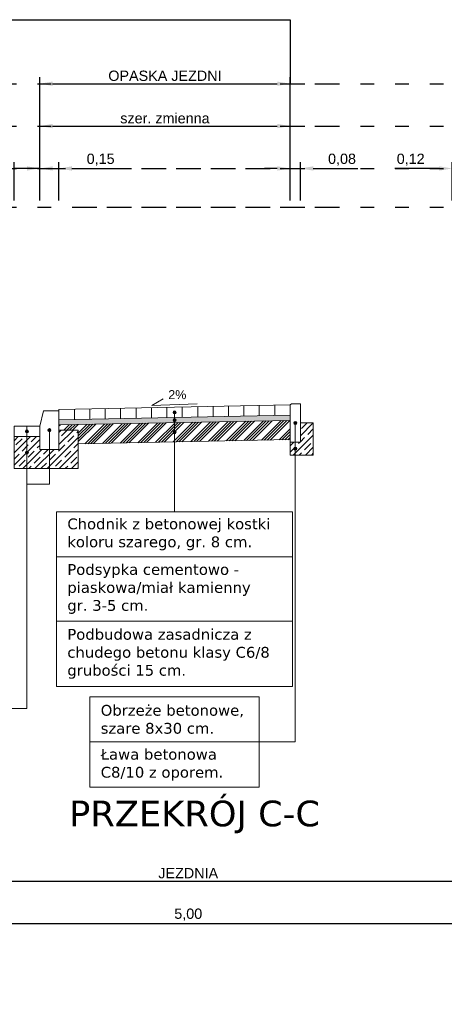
# Model space of a CAD drawing. Header units: millimetres. Extents: x 2422 to 2697, y 999 to 1037.
# Tile 40 of 48: x 2665.97 to 2669.27, y 1029.35 to 1037.02. Entities that reach past the tile are written whole.
import ezdxf

# ---------------------------------------------------------------- set-up
doc = ezdxf.new("R2010")
doc.units = ezdxf.units.MM
doc.linetypes.add('ACAD_ISO03W100', pattern=[30, 12, -18])
for name, color, linetype, lineweight in [('_JB_Chodnik', 52, 'Continuous', 9), ('_JB_Opisowe', 7, 'Continuous', 0), ('_JB_Podsypka', 30, 'Continuous', 9), ('_JB_Ława', 1, 'Continuous', 13), ('_JB_Ściek', 150, 'Continuous', 13), ('kraweznik', 5, 'Continuous', 13), ('podbudowa_z_gr.stab', 203, 'Continuous', 13)]:
    doc.layers.add(name, color=color, linetype=linetype, lineweight=lineweight)
doc.layers.add('_JB_Wymiary', color=7, linetype='Continuous')
doc.layers.add('_wymirar', color=7, linetype='Continuous')
doc.layers.add('TEMP', color=80, linetype='Continuous', plot=False)
doc.styles.add('kuba', font='verdana.ttf', dxfattribs={"height": 0.1})
doc.styles.get("Standard").update_dxf_attribs({"font": 'arial.ttf'})
doc.dimstyles.new('p normalny', dxfattribs={"dimtxt": 0.08, "dimasz": 0.1, "dimexe": 0.05, "dimexo": 0.05, "dimgap": 0.02, "dimtad": 1, "dimtih": 1, "dimtoh": 1, "dimzin": 1, "dimtxsty": 'Standard', "dimcen": 2.5, "dimazin": 0, "dimtfac": 1, "dimtmove": 0, "dimatfit": 3, "dimfxl": 1, "dimarcsym": 0})

# ---------------------------------------------------------------- blocks, each defined once
blk = doc.blocks.new('*D60')
at = {"layer": '_wymirar', "color": 0, "lineweight": -2, "ltscale": 0.02, "transparency": 16777216}
for p, q in [((2669.2352, 1035.8597), (2668.8882, 1035.8597)), ((2669.3352, 1035.6097), (2669.3352, 1035.9097)), ((2669.4552, 1035.8597), (2669.3352, 1035.8597)), ((2669.4552, 1035.6097), (2669.4552, 1035.9097)), ((2669.5552, 1035.8597), (2669.6552, 1035.8597))]:
    blk.add_line(p, q, dxfattribs=at)
at = {"layer": '_wymirar', "color": 0, "ltscale": 0.02, "transparency": 16777216}
for points in [[(2669.2352, 1035.8763), (2669.2352, 1035.843), (2669.3352, 1035.8597)], [(2669.5552, 1035.8763), (2669.5552, 1035.843), (2669.4552, 1035.8597)]]:
    blk.add_solid(points, dxfattribs=at)
at = {"layer": 'Defpoints', "color": 0, "ltscale": 0.02, "transparency": 16777216}
for p in [(2669.3352, 1035.8597), (2669.3352, 1035.5597), (2669.4552, 1035.5597)]:
    blk.add_point(p, dxfattribs=at)
at = {"layer": '_wymirar', "color": 0, "ltscale": 0.02, "transparency": 16777216, "insert": (2669.0117, 1035.9277), "char_height": 0.08, "attachment_point": 5}
blk.add_mtext('0,12', dxfattribs=at)
blk = doc.blocks.new('*D414')
at = {"layer": '_JB_Wymiary', "color": 0, "lineweight": -2, "ltscale": 0.02, "transparency": 16777216}
for p, q in [((2665.8232, 1035.8597), (2665.4756, 1035.8597)), ((2665.9232, 1035.6097), (2665.9232, 1035.9097)), ((2666.1232, 1035.8597), (2665.9232, 1035.8597)), ((2666.1232, 1035.6097), (2666.1232, 1035.9097)), ((2666.2232, 1035.8597), (2666.3232, 1035.8597))]:
    blk.add_line(p, q, dxfattribs=at)
at = {"layer": '_JB_Wymiary', "color": 0, "ltscale": 0.02, "transparency": 16777216}
for points in [[(2665.8232, 1035.8763), (2665.8232, 1035.843), (2665.9232, 1035.8597)], [(2666.2232, 1035.8763), (2666.2232, 1035.843), (2666.1232, 1035.8597)]]:
    blk.add_solid(points, dxfattribs=at)
at = {"layer": 'Defpoints', "color": 0, "ltscale": 0.02, "transparency": 16777216}
for p in [(2665.9232, 1035.8597), (2665.9232, 1035.5597), (2666.1232, 1035.5597)]:
    blk.add_point(p, dxfattribs=at)
at = {"layer": '_JB_Wymiary', "color": 0, "ltscale": 0.02, "transparency": 16777216, "insert": (2665.5994, 1035.9277), "char_height": 0.08, "attachment_point": 5}
blk.add_mtext('0,20', dxfattribs=at)
blk = doc.blocks.new('*D415')
at = {"layer": '_JB_Wymiary', "color": 0, "lineweight": -2, "ltscale": 0.02, "transparency": 16777216}
for p, q in [((2666.0232, 1035.8597), (2665.9232, 1035.8597)), ((2666.1232, 1035.6097), (2666.1232, 1035.9097)), ((2666.1232, 1035.8597), (2666.2732, 1035.8597)), ((2666.2732, 1035.6097), (2666.2732, 1035.9097)), ((2666.3732, 1035.8597), (2666.7216, 1035.8597))]:
    blk.add_line(p, q, dxfattribs=at)
at = {"layer": '_JB_Wymiary', "color": 0, "ltscale": 0.02, "transparency": 16777216}
for points in [[(2666.0232, 1035.8763), (2666.0232, 1035.843), (2666.1232, 1035.8597)], [(2666.3732, 1035.8763), (2666.3732, 1035.843), (2666.2732, 1035.8597)]]:
    blk.add_solid(points, dxfattribs=at)
at = {"layer": 'Defpoints', "color": 0, "ltscale": 0.02, "transparency": 16777216}
for p in [(2666.2732, 1035.8597), (2666.1232, 1035.5597), (2666.2732, 1035.5597)]:
    blk.add_point(p, dxfattribs=at)
at = {"layer": '_JB_Wymiary', "color": 0, "ltscale": 0.02, "transparency": 16777216, "insert": (2666.5974, 1035.9277), "char_height": 0.08, "attachment_point": 5}
blk.add_mtext('0,15', dxfattribs=at)
blk = doc.blocks.new('*D416')
at = {"layer": '_JB_Wymiary', "color": 0, "lineweight": -2, "ltscale": 0.02, "transparency": 16777216}
for p, q in [((2666.1232, 1035.6097), (2666.1232, 1036.5697)), ((2668.0728, 1035.6097), (2668.0728, 1036.5697)), ((2666.2232, 1036.5197), (2667.9728, 1036.5197))]:
    blk.add_line(p, q, dxfattribs=at)
at = {"layer": '_JB_Wymiary', "color": 0, "ltscale": 0.02, "transparency": 16777216}
for points in [[(2666.2232, 1036.5363), (2666.2232, 1036.503), (2666.1232, 1036.5197)], [(2667.9728, 1036.5363), (2667.9728, 1036.503), (2668.0728, 1036.5197)]]:
    blk.add_solid(points, dxfattribs=at)
at = {"layer": 'Defpoints', "color": 0, "ltscale": 0.02, "transparency": 16777216}
for p in [(2668.0728, 1036.5197), (2666.1232, 1035.5597), (2668.0728, 1035.5597)]:
    blk.add_point(p, dxfattribs=at)
at = {"layer": '_JB_Wymiary', "color": 0, "ltscale": 0.02, "transparency": 16777216, "insert": (2667.098, 1036.5811), "char_height": 0.08, "attachment_point": 5}
blk.add_mtext('OPASKA JEZDNI', dxfattribs=at)
blk = doc.blocks.new('*D417')
at = {"layer": '_JB_Wymiary', "color": 0, "lineweight": -2, "ltscale": 0.02, "transparency": 16777216}
for p, q in [((2666.1232, 1035.6097), (2666.1232, 1036.2397)), ((2668.0728, 1035.6097), (2668.0728, 1036.2397)), ((2666.2232, 1036.1897), (2667.9728, 1036.1897))]:
    blk.add_line(p, q, dxfattribs=at)
at = {"layer": '_JB_Wymiary', "color": 0, "ltscale": 0.02, "transparency": 16777216}
for points in [[(2666.2232, 1036.2063), (2666.2232, 1036.173), (2666.1232, 1036.1897)], [(2667.9728, 1036.2063), (2667.9728, 1036.173), (2668.0728, 1036.1897)]]:
    blk.add_solid(points, dxfattribs=at)
at = {"layer": 'Defpoints', "color": 0, "ltscale": 0.02, "transparency": 16777216}
for p in [(2668.0728, 1036.1897), (2666.1232, 1035.5597), (2668.0728, 1035.5597)]:
    blk.add_point(p, dxfattribs=at)
at = {"layer": '_JB_Wymiary', "color": 0, "ltscale": 0.02, "transparency": 16777216, "insert": (2667.098, 1036.2503), "char_height": 0.08, "attachment_point": 5}
blk.add_mtext('szer. zmienna', dxfattribs=at)
blk = doc.blocks.new('*D463')
at = {"layer": '_wymirar', "color": 0, "lineweight": -2, "ltscale": 0.02, "transparency": 16777216}
for p, q in [((2664.7795, 1029.4015), (2664.7795, 1030.3615)), ((2669.7795, 1029.4015), (2669.7795, 1030.3615)), ((2664.8795, 1030.3115), (2669.6795, 1030.3115))]:
    blk.add_line(p, q, dxfattribs=at)
at = {"layer": '_wymirar', "color": 0, "ltscale": 0.02, "transparency": 16777216}
for points in [[(2664.8795, 1030.3281), (2664.8795, 1030.2948), (2664.7795, 1030.3115)], [(2669.6795, 1030.3281), (2669.6795, 1030.2948), (2669.7795, 1030.3115)]]:
    blk.add_solid(points, dxfattribs=at)
at = {"layer": 'Defpoints', "color": 0, "ltscale": 0.02, "transparency": 16777216}
for p in [(2669.7795, 1030.3115), (2664.7795, 1029.3515), (2669.7795, 1029.3515)]:
    blk.add_point(p, dxfattribs=at)
at = {"layer": '_wymirar', "color": 0, "ltscale": 0.02, "transparency": 16777216, "insert": (2667.2795, 1030.3721), "char_height": 0.08, "attachment_point": 5}
blk.add_mtext('JEZDNIA', dxfattribs=at)
blk = doc.blocks.new('*D464')
at = {"layer": '_wymirar', "color": 0, "lineweight": -2, "ltscale": 0.02, "transparency": 16777216}
for p, q in [((2664.7795, 1029.4015), (2664.7795, 1030.0315)), ((2669.7795, 1029.4015), (2669.7795, 1030.0315)), ((2664.8795, 1029.9815), (2669.6795, 1029.9815))]:
    blk.add_line(p, q, dxfattribs=at)
at = {"layer": '_wymirar', "color": 0, "ltscale": 0.02, "transparency": 16777216}
for points in [[(2664.8795, 1029.9981), (2664.8795, 1029.9648), (2664.7795, 1029.9815)], [(2669.6795, 1029.9981), (2669.6795, 1029.9648), (2669.7795, 1029.9815)]]:
    blk.add_solid(points, dxfattribs=at)
at = {"layer": 'Defpoints', "color": 0, "ltscale": 0.02, "transparency": 16777216}
for p in [(2669.7795, 1029.9815), (2664.7795, 1029.3515), (2669.7795, 1029.3515)]:
    blk.add_point(p, dxfattribs=at)
at = {"layer": '_wymirar', "color": 0, "ltscale": 0.02, "transparency": 16777216, "insert": (2667.2795, 1030.0495), "char_height": 0.08, "attachment_point": 5}
blk.add_mtext('5,00', dxfattribs=at)
blk = doc.blocks.new('*D475')
at = {"layer": '_wymirar', "color": 0, "lineweight": -2, "ltscale": 0.02, "transparency": 16777216}
for p, q in [((2667.9728, 1035.8597), (2667.8728, 1035.8597)), ((2668.0728, 1035.6097), (2668.0728, 1035.9097)), ((2668.0728, 1035.8597), (2668.1528, 1035.8597)), ((2668.1528, 1035.6097), (2668.1528, 1035.9097)), ((2668.2528, 1035.8597), (2668.6008, 1035.8597))]:
    blk.add_line(p, q, dxfattribs=at)
at = {"layer": '_wymirar', "color": 0, "ltscale": 0.02, "transparency": 16777216}
for points in [[(2667.9728, 1035.8763), (2667.9728, 1035.843), (2668.0728, 1035.8597)], [(2668.2528, 1035.8763), (2668.2528, 1035.843), (2668.1528, 1035.8597)]]:
    blk.add_solid(points, dxfattribs=at)
at = {"layer": 'Defpoints', "color": 0, "ltscale": 0.02, "transparency": 16777216}
for p in [(2668.1528, 1035.8597), (2668.0728, 1035.5597), (2668.1528, 1035.5597)]:
    blk.add_point(p, dxfattribs=at)
at = {"layer": '_wymirar', "color": 0, "ltscale": 0.02, "transparency": 16777216, "insert": (2668.4768, 1035.9277), "char_height": 0.08, "attachment_point": 5}
blk.add_mtext('0,08', dxfattribs=at)

msp = doc.modelspace()

# ---------------------------------------------------------------- hatches: boundary and pattern name
at = {"layer": '_JB_Opisowe', "ltscale": 0.09}
h = msp.add_hatch(color=256, dxfattribs=at)
h.dxf.hatch_style = 1
h.paths.add_polyline_path([(2667.161, 1033.9603, 1), (2667.185, 1033.9603, 1)])
h = msp.add_hatch(color=256, dxfattribs=at)
h.dxf.hatch_style = 1
h.paths.add_polyline_path([(2667.161, 1033.9002, 1), (2667.185, 1033.9002, 1)])
h = msp.add_hatch(color=256, dxfattribs=at)
h.dxf.hatch_style = 1
h.paths.add_polyline_path([(2668.1248, 1033.8783, -1), (2668.1008, 1033.8783, -1)])
h = msp.add_hatch(color=256, dxfattribs=at)
h.dxf.hatch_style = 1
h.paths.add_polyline_path([(2666.0352, 1033.8123, -1), (2666.0112, 1033.8123, -1)])
h = msp.add_hatch(color=256, dxfattribs=at)
h.dxf.hatch_style = 1
h.paths.add_polyline_path([(2666.1862, 1033.8223, 1), (2666.2102, 1033.8223, 1)])
h = msp.add_hatch(color=256, dxfattribs=at)
h.dxf.hatch_style = 1
h.paths.add_polyline_path([(2667.161, 1033.8053, 1), (2667.185, 1033.8053, 1)])
h = msp.add_hatch(color=256, dxfattribs=at)
h.dxf.hatch_style = 1
h.paths.add_polyline_path([(2666.0352, 1033.6473, -1), (2666.0112, 1033.6473, -1)])
h = msp.add_hatch(color=256, dxfattribs=at)
h.dxf.hatch_style = 1
h.paths.add_polyline_path([(2668.1248, 1033.6783, -1), (2668.1008, 1033.6783, -1)])
at = {"layer": '_JB_Podsypka', "lineweight": 13, "ltscale": 0.09}
h = msp.add_hatch(dxfattribs=at)
h.set_pattern_fill('AR-SAND', scale=0.0005, style=0)
h.set_pattern_definition([(37.5, (50.86833, -817.783275), (-0.00080001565, 0.02447066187), [0, -0.019304, 0, -0.02159, 0, -0.0206375]), (7.5, (50.86833, -817.783275), (0.02247616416, 0.03584125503), [0, -0.010414, 0, -0.017399, 0, -0.0066675]), (327.5, (50.852708, -817.783275), (0.03954961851, 7.185923e-05), [0, -0.00635, 0, -0.02286, 0, -0.029845]), (317.5, (50.85271, -817.783275), (0.03817782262, 0.01114646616), [0, -0.003175, 0, -0.014986, 0, -0.017145])])
h.paths.add_polyline_path([(2668.0728, 1033.9383), (2668.0728, 1033.8983), (2666.2732, 1033.8623), (2666.2732, 1033.9023)])
at = {"layer": '_JB_Ława'}
h = msp.add_hatch(dxfattribs=at)
h.set_pattern_fill('JIS_STN_1E', scale=0.067035, style=0)
h.set_pattern_definition([(45, (105.0356, -822.87699), (-0.0474007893, 0.0474007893), []), (45, (105.08286, -822.87699), (-0.0474007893, 0.0474007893), [0.0670348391, -0.0335174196])])
h.paths.add_polyline_path([(2668.2528, 1033.6283), (2668.2528, 1033.8783), (2668.1528, 1033.8783), (2668.1528, 1033.7283), (2668.0728, 1033.7283), (2668.0728, 1033.6283)])
at = {"layer": '_JB_Ława', "lineweight": 13}
h = msp.add_hatch(dxfattribs=at)
h.set_pattern_fill('JIS_STN_1E', scale=0.067035, style=0)
h.set_pattern_definition([(45, (2658.06978, 1025.03277), (-0.0474008, 0.0474008), []), (45, (2658.117037, 1025.03277), (-0.0474008, 0.0474008), [0.06703484, -0.0335174])])
h.paths.add_polyline_path([(2666.2732, 1033.6723), (2666.2732, 1033.8224), (2666.4232, 1033.8224), (2666.4232, 1033.5223), (2665.9232, 1033.5223), (2665.9232, 1033.7723), (2666.1232, 1033.7723), (2666.1232, 1033.6723)])
at = {"layer": 'podbudowa_z_gr.stab', "lineweight": 13, "ltscale": 0.09}
h = msp.add_hatch(dxfattribs=at)
h.set_pattern_fill('ANSI34', scale=0.005)
h.set_pattern_definition([(45, (54.11279, -817.70328), (-0.067351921, 0.067351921), []), (45, (54.13524, -817.70328), (-0.067351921, 0.067351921), []), (45, (54.15769, -817.70328), (-0.067351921, 0.067351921), []), (45, (54.18014, -817.70328), (-0.067351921, 0.067351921), [])])
h.paths.add_polyline_path([(2668.0728, 1033.8983), (2668.0728, 1033.7483), (2666.4232, 1033.7153), (2666.4232, 1033.8216), (2666.3732, 1033.8216), (2666.3732, 1033.8224), (2666.2732, 1033.8224), (2666.2732, 1033.8623)])

# ---------------------------------------------------------------- linework, layer by layer
at = {"layer": '_JB_Chodnik', "color": 7, "ltscale": 0.09}
msp.add_line((2668.0728, 1033.9383), (2666.2732, 1033.9023), dxfattribs=at)
msp.add_lwpolyline([(2668.0728, 1034.0183), (2666.2732, 1033.9823), (2666.2732, 1033.9723)], dxfattribs=at)
at = {"layer": '_JB_Chodnik', "ltscale": 0.02}
for points in [[(2667.7129, 1034.0111), (2667.7129, 1033.9311)], [(2667.8328, 1034.0135), (2667.8328, 1033.9335)], [(2667.9528, 1034.0159), (2667.9528, 1033.9359)], [(2668.0728, 1034.0183), (2668.0728, 1033.9383)], [(2666.3931, 1033.9847), (2666.3931, 1033.9047)], [(2666.5131, 1033.9871), (2666.5131, 1033.9071)], [(2666.6331, 1033.9895), (2666.6331, 1033.9095)], [(2666.7531, 1033.9919), (2666.7531, 1033.9119)], [(2666.873, 1033.9943), (2666.873, 1033.9143)], [(2666.993, 1033.9967), (2666.993, 1033.9167)], [(2667.113, 1033.9991), (2667.113, 1033.9191)], [(2667.233, 1034.0015), (2667.233, 1033.9215)], [(2667.3529, 1034.0039), (2667.3529, 1033.9239)], [(2667.4729, 1034.0063), (2667.4729, 1033.9263)], [(2667.5929, 1034.0087), (2667.5929, 1033.9287)]]:
    msp.add_lwpolyline(points, dxfattribs=at)
at = {"layer": '_JB_Opisowe'}
for p, q in [((2666.2541, 1032.8354), (2668.0919, 1032.8354)), ((2666.2541, 1032.3354), (2668.0919, 1032.3354))]:
    msp.add_line(p, q, dxfattribs=at)
at = {"layer": '_JB_Opisowe', "color": 7}
msp.add_lwpolyline([(2667.35, 1034.0269), (2666.9952, 1034.0138), (2667.0849, 1034.0651)], dxfattribs=at)
at = {"layer": '_JB_Opisowe', "ltscale": 0.02}
for points in [[(2668.0728, 1034.0183), (2668.0728, 1033.7483)], [(2667.173, 1033.9603), (2667.173, 1033.1854)], [(2667.832, 1031.3944), (2668.1128, 1031.3944), (2668.1128, 1033.8783)], [(2665.7571, 1031.6559), (2666.0232, 1031.6559), (2666.0232, 1033.8123)], [(2666.1982, 1033.8223), (2666.1982, 1033.4023), (2666.0232, 1033.4023)], [(2666.5139, 1031.3944), (2667.832, 1031.3944)]]:
    msp.add_lwpolyline(points, dxfattribs=at)
at = {"layer": '_JB_Opisowe'}
msp.add_lwpolyline([(2666.2541, 1031.8254), (2666.2541, 1033.1854), (2668.0919, 1033.1854), (2668.0919, 1031.8254)], close=True, dxfattribs=at)
at = {"layer": '_JB_Opisowe', "ltscale": 0.5}
msp.add_lwpolyline([(2667.832, 1031.7454), (2666.5139, 1031.7454), (2666.5139, 1031.0434), (2667.832, 1031.0434)], close=True, dxfattribs=at)
at = {"layer": '_JB_Opisowe', "color": 240, "lineweight": 5}
for centre in [(2667.173, 1033.9603), (2667.173, 1033.9002), (2668.1128, 1033.8783), (2666.0232, 1033.8123), (2667.173, 1033.8053), (2666.0232, 1033.6473), (2668.1128, 1033.6783)]:
    msp.add_circle(centre, 0.012, dxfattribs=at)
at = {"layer": '_JB_Opisowe', "color": 240, "lineweight": 5, "ltscale": 0.09}
msp.add_circle((2666.1982, 1033.8223), 0.012, dxfattribs=at)
at = {"layer": '_JB_Podsypka', "color": 7, "ltscale": 0.09}
msp.add_line((2668.0728, 1033.8983), (2666.2732, 1033.8623), dxfattribs=at)
at = {"layer": '_JB_Ława', "color": 7}
for points in [[(2668.0728, 1033.7283), (2668.0728, 1033.6283), (2668.2528, 1033.6283), (2668.2528, 1033.8783), (2668.1528, 1033.8783)], [(2666.2732, 1033.8224), (2666.4232, 1033.8224), (2666.4232, 1033.5223), (2665.9232, 1033.5223), (2665.9232, 1033.7723)]]:
    msp.add_lwpolyline(points, dxfattribs=at)
at = {"layer": '_JB_Ściek', "ltscale": 0.09}
msp.add_line((2666.0232, 1033.8523), (2666.0232, 1033.7723), dxfattribs=at)
at = {"layer": '_JB_Ściek', "color": 7, "ltscale": 0.09}
msp.add_lwpolyline([(2666.1232, 1033.8523), (2665.9232, 1033.8523), (2665.9232, 1033.7723), (2666.1232, 1033.7723)], close=True, dxfattribs=at)
at = {"layer": 'kraweznik', "color": 7, "ltscale": 0.09}
msp.add_lwpolyline([(2668.0728, 1034.0183), (2668.0728, 1033.7283), (2668.1528, 1033.7283), (2668.1528, 1034.0283), (2668.0828, 1034.0283), (2668.0728, 1034.0183)], dxfattribs=at)
at = {"layer": 'kraweznik', "color": 7}
msp.add_lwpolyline([(2666.1232, 1033.6723), (2666.2732, 1033.6723), (2666.2732, 1033.9723), (2666.1532, 1033.9723), (2666.1232, 1033.8523)], close=True, dxfattribs=at)
at = {"layer": 'podbudowa_z_gr.stab', "color": 7, "ltscale": 0.09}
msp.add_line((2668.0728, 1033.7483), (2666.4232, 1033.7153), dxfattribs=at)
at = {"layer": 'TEMP', "linetype": 'ACAD_ISO03W100', "ltscale": 0.009}
for p, q in [((2666.4602, 1036.5197), (2680.1265, 1036.5197)), ((2666.4602, 1036.1897), (2680.1265, 1036.1897)), ((2666.4602, 1035.8597), (2680.1265, 1035.8597)), ((2666.4602, 1035.5597), (2680.1265, 1035.5597))]:
    msp.add_line(p, q, dxfattribs=at)
at = {"layer": 'TEMP', "ltscale": 0.02}
msp.add_lwpolyline([(2653.6757, 1036.5197), (2653.6757, 1037.0182), (2668.0728, 1037.0182), (2668.0728, 1036.5197)], dxfattribs=at)
at = {"layer": 'TEMP', "linetype": 'ACAD_ISO03W100', "ltscale": 0.009}
for points in [[(2652.2534, 1036.5197), (2654.7654, 1036.5197), (2668.4317, 1036.5197)], [(2652.2534, 1036.1897), (2654.7654, 1036.1897), (2668.4317, 1036.1897)], [(2652.2534, 1035.8597), (2654.7654, 1035.8597), (2668.4317, 1035.8597)], [(2652.2534, 1035.5597), (2654.7654, 1035.5597), (2668.4317, 1035.5597)]]:
    msp.add_lwpolyline(points, dxfattribs=at)

# ---------------------------------------------------------------- texts
at = {"layer": '_JB_Opisowe', "color": 7, "insert": (2667.265, 1034.1334), "char_height": 0.07, "attachment_point": 3, "rotation": 0}
msp.add_mtext_dynamic_manual_height_columns('2%', width=0.150779, gutter_width=0.35, heights=[0], dxfattribs=at)
at = {"layer": '_JB_Opisowe', "style": 'kuba'}
for s, insert, char_height, width, attachment_point in [('\\pxl1,t42;Chodnik z betonowej kostki koloru szarego, gr. 8 cm. ', (2666.2541, 1033.0104), 0.084, 1.837802, 4), ('\\pxi1,ql,t42;Podsypka cementowo - \\Ppiaskowa/miał kamienny\\Pgr. 3-5 cm.', (2666.2541, 1032.5854), 0.084, 1.789795, 4), ('\\A1;\\pxl1,t42;Podbudowa zasadnicza z chudego betonu klasy C6/8 grubości 15 cm.', (2666.2541, 1032.0804), 0.084, 1.837825, 4), ('\\pxl1,ql;Obrzeże betonowe, szare 8x30 cm.', (2666.5139, 1031.5699), 0.084, 1.31806, 4), ('\\pxl1,ql;Ława betonowa C8/10 z oporem. ', (2666.5139, 1031.2164), 0.084, 1.31806, 4), ('PRZEKRÓJ C-C ', (2667.3288, 1030.81), 0.2, 10.49838, 5)]:
    msp.add_mtext(s, dxfattribs=dict(at, insert=insert, char_height=char_height, width=width, attachment_point=attachment_point))

# ---------------------------------------------------------------- dimensions: what is measured, and where the dimension line sits
at = {"layer": '_JB_Wymiary', "ltscale": 0.02}
for distance, text, picture, middle in [(0.96, 'OPASKA JEZDNI', '*D416', (2667.098, 1036.5811)), (0.63, 'szer. zmienna', '*D417', (2667.098, 1036.2503))]:
    dim = msp.add_aligned_dim(p1=(2666.1232, 1035.5597), p2=(2668.0728, 1035.5597), distance=distance, text=text, dimstyle='p normalny', dxfattribs=at)
    dim.commit()
    dim.dimension.update_dxf_attribs({"geometry": picture, "text_midpoint": middle})
for p2, distance, picture, middle in [((2665.9232, 1035.5597), -0.3, '*D414', (2665.5994, 1035.9277)), ((2666.2732, 1035.5597), 0.3, '*D415', (2666.5974, 1035.9277))]:
    dim = msp.add_aligned_dim(p1=(2666.1232, 1035.5597), p2=p2, distance=distance, dimstyle='p normalny', dxfattribs=at)
    dim.commit()
    dim.dimension.update_dxf_attribs({"geometry": picture, "text_midpoint": middle})
at = {"layer": '_wymirar', "ltscale": 0.02}
for p1, p2, distance, picture, middle in [((2668.0728, 1035.5597), (2668.1528, 1035.5597), 0.3, '*D475', (2668.4768, 1035.9277)), ((2669.4552, 1035.5597), (2669.3352, 1035.5597), -0.3, '*D60', (2669.0117, 1035.9277))]:
    dim = msp.add_aligned_dim(p1=p1, p2=p2, distance=distance, dimstyle='p normalny', dxfattribs=at)
    dim.commit()
    dim.dimension.update_dxf_attribs({"geometry": picture, "text_midpoint": middle})
for distance, text, picture, middle in [(0.96, 'JEZDNIA', '*D463', (2667.2795, 1030.3721)), (0.63, '5,00', '*D464', (2667.2795, 1030.0495))]:
    dim = msp.add_aligned_dim(p1=(2664.7795, 1029.3515), p2=(2669.7795, 1029.3515), distance=distance, text=text, dimstyle='p normalny', dxfattribs=at)
    dim.commit()
    dim.dimension.update_dxf_attribs({"geometry": picture, "text_midpoint": middle})

doc.saveas('drawing.dxf')
